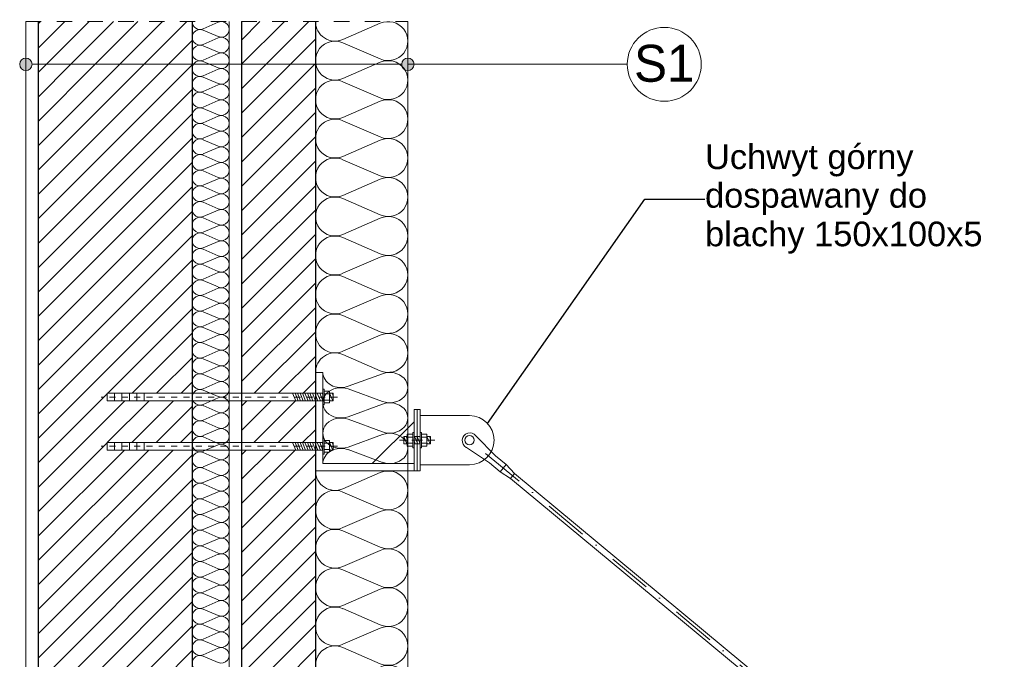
# Model space of a CAD drawing. Extents: x -72608 to -57388, y 19595 to 34464.
# Tile 4 of 12: x -70986 to -69388, y 30848 to 31886. Entities that reach past the tile are written whole.
import ezdxf

# ---------------------------------------------------------------- set-up
doc = ezdxf.new("R2010")
doc.units = 0
doc.header["$MEASUREMENT"] = 0
for name, pattern in [('Dashed', [50, 25, -25]), ('Dot & Dashed', [134.055552, 70.555553, -35.277777, 0, -28.222222]), ('Hidden Line', [20, 10, -10])]:
    doc.linetypes.add(name, pattern=pattern)
for name, color, linetype, lineweight in [('0_Nr_Pióra__21', 7, 'Continuous', 13), ('arch balustrady_Nr_Pióra__21', 7, 'Continuous', 13), ('arch opisy_Nr_Pióra__1', 7, 'Continuous', 25), ('arch opisy_Nr_Pióra__21', 7, 'Continuous', 13), ('ARCH STAL_Nr_Pióra__21', 7, 'Continuous', 13), ('ARCH STAL_Nr_Pióra__6', 5, 'Continuous', 13), ('Arch styropian_Nr_Pióra__21', 7, 'Continuous', 13), ('Arch wyposażenie_Nr_Pióra__6', 5, 'Continuous', 13), ('INWENT.ŚCIANY_Nr_Pióra__1', 7, 'Continuous', 25)]:
    doc.layers.add(name, color=color, linetype=linetype, lineweight=lineweight)
for name, color, linetype, lineweight, true_color in [('arch balustrady_Nr_Pióra__2', 7, 'Continuous', 13, 0x7f7f7f), ('arch izolacje_Nr_Pióra__9', 7, 'Continuous', 13, 0x3dad99), ('Arch styropian_Nr_Pióra__2', 7, 'Continuous', 13, 0x7f7f7f), ('INWENT.ŚCIANY_Nr_Pióra__2', 7, 'Continuous', 13, 0x7f7f7f)]:
    doc.layers.add(name, color=color, linetype=linetype, lineweight=lineweight, true_color=true_color)
doc.layers.add('arch opisy', color=7, linetype='Continuous')
doc.layers.add('Arch styropian', color=7, linetype='Continuous')
doc.styles.add('GENERATED_STYLE_1', font='arial.ttf')
doc.styles.add('GENERATED_STYLE_3', font='txt')
doc.styles.add('GENERATED_STYLE_4', font='arial.ttf')
doc.dimstyles.new('GENERATED_STYLE__4', dxfattribs={"dimtxt": 40, "dimasz": 45.6, "dimexe": 0.18, "dimexo": 40, "dimgap": 0.09, "dimtad": 1, "dimtih": 1, "dimtoh": 1, "dimdec": 0, "dimzin": 0, "dimdsep": 46, "dimtxsty": 'GENERATED_STYLE_1', "dimblk": 'ARROWHEAD_5', "dimblk1": 'ARROWHEAD_5', "dimblk2": 'ARROWHEAD_5', "dimcen": 0.09, "dimclrd": 7, "dimclre": 7, "dimclrt": 7, "dimadec": 0, "dimazin": 0, "dimtfac": 1, "dimtdec": 4, "dimtmove": 0, "dimatfit": 3, "dimfxl": 0, "dimtolj": 1, "dimtzin": 0, "dimarcsym": 0})
doc.dimstyles.new('GENERATED_STYLE__6', dxfattribs={"dimtxt": 0.18, "dimasz": 54.72, "dimexe": 0.18, "dimexo": 0.0625, "dimgap": 0.09, "dimtad": 0, "dimtih": 1, "dimtoh": 1, "dimdec": 4, "dimzin": 0, "dimdsep": 46, "dimcen": 0.09, "dimadec": 0, "dimazin": 0, "dimtfac": 1, "dimtdec": 4, "dimtmove": 0, "dimatfit": 3, "dimldrblk": 'ARROWHEAD_5', "dimfxl": 0, "dimtolj": 1, "dimtzin": 0, "dimarcsym": 0})
pattern_1 = [(45, (0, 0), (-19.79899, 19.79899), [])]

# ---------------------------------------------------------------- blocks, each defined once
blk = doc.blocks.new('InsulFib 11_1', base_point=(-70506.3, 31313.9))
at = {"layer": 'Arch styropian_Nr_Pióra__21', "linetype": 'Continuous'}
for p, q in [((-70461.6, 31854.2), (-70401, 31880.5)), ((-70401, 31822.6), (-70461.6, 31848.9)), ((-70461.6, 31791), (-70401, 31817.3)), ((-70401, 31759.3), (-70461.6, 31785.6)), ((-70461.6, 31727.7), (-70401, 31754)), ((-70401, 31696.1), (-70461.6, 31722.4)), ((-70461.6, 31664.4), (-70401, 31690.8)), ((-70401, 31632.8), (-70461.6, 31659.1)), ((-70461.6, 31601.2), (-70401, 31627.5)), ((-70401, 31569.6), (-70461.6, 31595.9)), ((-70461.6, 31537.9), (-70401, 31564.2)), ((-70401, 31506.3), (-70461.6, 31532.6)), ((-70461.6, 31474.7), (-70401, 31501)), ((-70401, 31443), (-70461.6, 31469.4)), ((-70461.6, 31411.4), (-70401, 31437.7)), ((-70401, 31379.8), (-70461.6, 31406.1)), ((-70461.6, 31348.2), (-70401, 31374.5)), ((-70401, 31316.5), (-70461.6, 31342.8))]:
    blk.add_line(p, q, dxfattribs=at)
for centre, start_param, end_param in [((-70474.4, 31883.2), 0, 1.983589), ((-70388.2, 31851.6), 1.158003, 5.125183), ((-70474.4, 31819.9), 4.299595, 8.266774), ((-70388.2, 31788.3), 1.158003, 5.125183), ((-70474.4, 31756.7), 4.299595, 8.266774), ((-70388.2, 31725), 1.158003, 5.125183), ((-70474.4, 31693.4), 4.299595, 8.266774), ((-70388.2, 31661.8), 1.158003, 5.125183), ((-70474.4, 31630.2), 4.299595, 8.266774), ((-70388.2, 31598.5), 1.158003, 5.125183), ((-70474.4, 31566.9), 4.299595, 8.266774), ((-70388.2, 31535.3), 1.158003, 5.125183), ((-70474.4, 31503.6), 4.299595, 8.266774), ((-70388.2, 31472), 1.158003, 5.125183), ((-70474.4, 31440.4), 4.299595, 8.266774), ((-70388.2, 31408.8), 1.158003, 5.125183), ((-70474.4, 31377.1), 4.299595, 8.266774), ((-70388.2, 31345.5), 1.158003, 5.125183), ((-70474.4, 31313.9), 4.299596, 6.283185)]:
    blk.add_ellipse(centre, major_axis=(-31.9, 0), ratio=0.991451, start_param=start_param, end_param=end_param, dxfattribs=at)
blk = doc.blocks.new('InsulFib 11_2', base_point=(-70494.3, 31165.9))
at = {"layer": 'Arch styropian_Nr_Pióra__21', "linetype": 'Continuous'}
for p, q in [((-70453.2, 31291.3), (-70397.5, 31311.8)), ((-70397.5, 31266.6), (-70453.2, 31287.1)), ((-70453.2, 31241.9), (-70397.5, 31262.5)), ((-70397.5, 31217.3), (-70453.2, 31237.8)), ((-70453.2, 31192.6), (-70397.5, 31213.1)), ((-70397.5, 31167.9), (-70453.2, 31188.5))]:
    blk.add_line(p, q, dxfattribs=at)
for centre, start_param, end_param in [((-70465, 31313.9), 0, 1.983589), ((-70385.7, 31289.2), 1.158003, 5.125183), ((-70465, 31264.5), 4.299595, 8.266774), ((-70385.7, 31239.9), 1.158003, 5.125183), ((-70465, 31215.2), 4.299595, 8.266774), ((-70385.7, 31190.5), 1.158003, 5.125183), ((-70465, 31165.9), 4.299596, 6.283185)]:
    blk.add_ellipse(centre, major_axis=(-29.3, 0), ratio=0.840444, start_param=start_param, end_param=end_param, dxfattribs=at)
blk = doc.blocks.new('InsulFib 11_5', base_point=(-70506.3, 30333.6))
at = {"layer": 'Arch styropian_Nr_Pióra__21', "linetype": 'Continuous'}
for p, q in [((-70461.6, 31125), (-70401, 31151.2)), ((-70401, 31093.4), (-70461.6, 31119.7)), ((-70461.6, 31061.9), (-70401, 31088.1)), ((-70401, 31030.3), (-70461.6, 31056.6)), ((-70461.6, 30998.8), (-70401, 31025)), ((-70401, 30967.2), (-70461.6, 30993.5)), ((-70461.6, 30935.7), (-70401, 30961.9)), ((-70401, 30904.1), (-70461.6, 30930.4)), ((-70461.6, 30872.6), (-70401, 30898.8)), ((-70401, 30841), (-70461.6, 30867.3)), ((-70461.6, 30809.5), (-70401, 30835.7)), ((-70401, 30777.9), (-70461.6, 30804.2)), ((-70461.6, 30746.4), (-70401, 30772.6)), ((-70401, 30714.8), (-70461.6, 30741.1)), ((-70461.6, 30683.3), (-70401, 30709.5)), ((-70401, 30651.7), (-70461.6, 30678)), ((-70461.6, 30620.2), (-70401, 30646.4)), ((-70401, 30588.6), (-70461.6, 30614.9)), ((-70461.6, 30557.1), (-70401, 30583.3)), ((-70401, 30525.5), (-70461.6, 30551.8)), ((-70461.6, 30494), (-70401, 30520.2)), ((-70401, 30462.4), (-70461.6, 30488.7)), ((-70461.6, 30430.9), (-70401, 30457.1)), ((-70401, 30399.3), (-70461.6, 30425.6)), ((-70461.6, 30367.8), (-70401, 30394)), ((-70401, 30336.2), (-70461.6, 30362.5))]:
    blk.add_line(p, q, dxfattribs=at)
for centre, start_param, end_param in [((-70474.4, 31153.9), 0, 1.983589), ((-70388.2, 31122.3), 1.158003, 5.125183), ((-70474.4, 31090.8), 4.299595, 8.266774), ((-70388.2, 31059.2), 1.158003, 5.125183), ((-70474.4, 31027.7), 4.299595, 8.266774), ((-70388.2, 30996.1), 1.158003, 5.125183), ((-70474.4, 30964.6), 4.299595, 8.266774), ((-70388.2, 30933), 1.158003, 5.125183), ((-70474.4, 30901.5), 4.299595, 8.266774), ((-70388.2, 30869.9), 1.158003, 5.125183), ((-70474.4, 30838.4), 4.299595, 8.266774), ((-70388.2, 30806.8), 1.158003, 5.125183), ((-70474.4, 30775.3), 4.299595, 8.266774), ((-70388.2, 30743.7), 1.158003, 5.125183), ((-70474.4, 30712.2), 4.299595, 8.266774), ((-70388.2, 30680.6), 1.158003, 5.125183), ((-70474.4, 30649.1), 4.299595, 8.266774), ((-70388.2, 30617.5), 1.158003, 5.125183), ((-70474.4, 30586), 4.299595, 8.266774), ((-70388.2, 30554.4), 1.158003, 5.125183), ((-70474.4, 30522.9), 4.299595, 8.266774), ((-70388.2, 30491.3), 1.158003, 5.125183), ((-70474.4, 30459.8), 4.299595, 8.266774), ((-70388.2, 30428.2), 1.158003, 5.125183), ((-70474.4, 30396.7), 4.299595, 8.266774), ((-70388.2, 30365.1), 1.158003, 5.125183), ((-70474.4, 30333.6), 4.299596, 6.283185)]:
    blk.add_ellipse(centre, major_axis=(-31.9, 0), ratio=0.988962, start_param=start_param, end_param=end_param, dxfattribs=at)
blk = doc.blocks.new('InsulFib 11_6', base_point=(-70706.3, 29292.5))
at = {"layer": 'Arch styropian_Nr_Pióra__2', "linetype": 'Continuous'}
for p, q in [((-70688.5, 31871.6), (-70664.2, 31882.1)), ((-70664.2, 31858.9), (-70688.5, 31869.4)), ((-70688.5, 31846.2), (-70664.2, 31856.7)), ((-70664.2, 31833.5), (-70688.5, 31844)), ((-70688.5, 31820.8), (-70664.2, 31831.3)), ((-70664.2, 31808.1), (-70688.5, 31818.6)), ((-70688.5, 31795.4), (-70664.2, 31805.9)), ((-70664.2, 31782.7), (-70688.5, 31793.2)), ((-70688.5, 31770), (-70664.2, 31780.5)), ((-70664.2, 31757.3), (-70688.5, 31767.8)), ((-70688.5, 31744.6), (-70664.2, 31755.1)), ((-70664.2, 31731.9), (-70688.5, 31742.4)), ((-70688.5, 31719.2), (-70664.2, 31729.7)), ((-70664.2, 31706.5), (-70688.5, 31717)), ((-70688.5, 31693.8), (-70664.2, 31704.3)), ((-70664.2, 31681.1), (-70688.5, 31691.6)), ((-70688.5, 31668.4), (-70664.2, 31678.9)), ((-70664.2, 31655.7), (-70688.5, 31666.2)), ((-70688.5, 31643), (-70664.2, 31653.5)), ((-70664.2, 31630.3), (-70688.5, 31640.8)), ((-70688.5, 31617.6), (-70664.2, 31628.1)), ((-70664.2, 31604.9), (-70688.5, 31615.4)), ((-70688.5, 31592.2), (-70664.2, 31602.7)), ((-70664.2, 31579.5), (-70688.5, 31590)), ((-70688.5, 31566.8), (-70664.2, 31577.3)), ((-70664.2, 31554.1), (-70688.5, 31564.6)), ((-70688.5, 31541.4), (-70664.2, 31551.9)), ((-70664.2, 31528.7), (-70688.5, 31539.2)), ((-70688.5, 31516), (-70664.2, 31526.5)), ((-70664.2, 31503.3), (-70688.5, 31513.8)), ((-70688.5, 31490.6), (-70664.2, 31501.1)), ((-70664.2, 31477.9), (-70688.5, 31488.4)), ((-70688.5, 31465.2), (-70664.2, 31475.8)), ((-70664.2, 31452.5), (-70688.5, 31463.1)), ((-70688.5, 31439.8), (-70664.2, 31450.4)), ((-70664.2, 31427.1), (-70688.5, 31437.7)), ((-70688.5, 31414.4), (-70664.2, 31425)), ((-70664.2, 31401.7), (-70688.5, 31412.3)), ((-70688.5, 31389), (-70664.2, 31399.6)), ((-70664.2, 31376.3), (-70688.5, 31386.9)), ((-70688.5, 31363.6), (-70664.2, 31374.2)), ((-70664.2, 31350.9), (-70688.5, 31361.5)), ((-70688.5, 31338.2), (-70664.2, 31348.8)), ((-70664.2, 31325.5), (-70688.5, 31336.1)), ((-70688.5, 31312.8), (-70664.2, 31323.4)), ((-70664.2, 31300.1), (-70688.5, 31310.7)), ((-70688.5, 31287.4), (-70664.2, 31298)), ((-70664.2, 31274.7), (-70688.5, 31285.3)), ((-70688.5, 31262), (-70664.2, 31272.6)), ((-70664.2, 31249.3), (-70688.5, 31259.9)), ((-70688.5, 31236.6), (-70664.2, 31247.2)), ((-70664.2, 31223.9), (-70688.5, 31234.5)), ((-70688.5, 31211.2), (-70664.2, 31221.8)), ((-70664.2, 31198.5), (-70688.5, 31209.1)), ((-70688.5, 31185.8), (-70664.2, 31196.4)), ((-70664.2, 31173.1), (-70688.5, 31183.7)), ((-70688.5, 31160.4), (-70664.2, 31171)), ((-70664.2, 31147.7), (-70688.5, 31158.3)), ((-70688.5, 31135), (-70664.2, 31145.6)), ((-70664.2, 31122.3), (-70688.5, 31132.9)), ((-70688.5, 31109.6), (-70664.2, 31120.2)), ((-70664.2, 31096.9), (-70688.5, 31107.5)), ((-70688.5, 31084.2), (-70664.2, 31094.8)), ((-70664.2, 31071.5), (-70688.5, 31082.1)), ((-70688.5, 31058.8), (-70664.2, 31069.4)), ((-70664.2, 31046.1), (-70688.5, 31056.7)), ((-70688.5, 31033.4), (-70664.2, 31044)), ((-70664.2, 31020.7), (-70688.5, 31031.3)), ((-70688.5, 31008), (-70664.2, 31018.6)), ((-70664.2, 30995.3), (-70688.5, 31005.9)), ((-70688.5, 30982.6), (-70664.2, 30993.2)), ((-70664.2, 30969.9), (-70688.5, 30980.5)), ((-70688.5, 30957.2), (-70664.2, 30967.8)), ((-70664.2, 30944.5), (-70688.5, 30955.1)), ((-70688.5, 30931.8), (-70664.2, 30942.4)), ((-70664.2, 30919.1), (-70688.5, 30929.7)), ((-70688.5, 30906.4), (-70664.2, 30917)), ((-70664.2, 30893.7), (-70688.5, 30904.3)), ((-70688.5, 30881), (-70664.2, 30891.6)), ((-70664.2, 30868.3), (-70688.5, 30878.9)), ((-70688.5, 30855.6), (-70664.2, 30866.2)), ((-70664.2, 30842.9), (-70688.5, 30853.5))]:
    blk.add_line(p, q, dxfattribs=at)
for centre, start_param, end_param in [((-70693.6, 31883.2), 0, 1.983589), ((-70659.1, 31870.5), 1.158003, 5.125183), ((-70693.6, 31857.8), 4.299595, 8.266774), ((-70659.1, 31845.1), 1.158003, 5.125183), ((-70693.6, 31832.4), 4.299595, 8.266774), ((-70693.6, 31807), 4.299595, 8.266774), ((-70659.1, 31819.7), 1.158003, 5.125183), ((-70659.1, 31794.3), 1.158003, 5.125183), ((-70693.6, 31781.6), 4.299595, 8.266774), ((-70693.6, 31756.2), 4.299595, 8.266774), ((-70659.1, 31768.9), 1.158003, 5.125183), ((-70659.1, 31743.5), 1.158003, 5.125183), ((-70693.6, 31730.8), 4.299595, 8.266774), ((-70659.1, 31718.1), 1.158003, 5.125183), ((-70693.6, 31705.4), 4.299595, 8.266774), ((-70659.1, 31692.7), 1.158003, 5.125183), ((-70693.6, 31680), 4.299595, 8.266774), ((-70659.1, 31667.3), 1.158003, 5.125183), ((-70693.6, 31654.6), 4.299595, 8.266774), ((-70693.6, 31629.2), 4.299595, 8.266774), ((-70659.1, 31641.9), 1.158003, 5.125183), ((-70659.1, 31616.5), 1.158003, 5.125183), ((-70693.6, 31603.8), 4.299595, 8.266774), ((-70659.1, 31591.1), 1.158003, 5.125183), ((-70693.6, 31578.4), 4.299595, 8.266774), ((-70659.1, 31565.7), 1.158003, 5.125183), ((-70693.6, 31553), 4.299595, 8.266774), ((-70659.1, 31540.3), 1.158003, 5.125183), ((-70693.6, 31527.6), 4.299595, 8.266774), ((-70693.6, 31502.2), 4.299595, 8.266774), ((-70659.1, 31514.9), 1.158003, 5.125183), ((-70659.1, 31489.5), 1.158003, 5.125183), ((-70693.6, 31476.8), 4.299595, 8.266774), ((-70659.1, 31464.1), 1.158003, 5.125183), ((-70693.6, 31451.4), 4.299595, 8.266774), ((-70659.1, 31438.7), 1.158003, 5.125183), ((-70693.6, 31426), 4.299595, 8.266774), ((-70659.1, 31413.3), 1.158003, 5.125183), ((-70693.6, 31400.6), 4.299595, 8.266774), ((-70693.6, 31375.2), 4.299595, 8.266774), ((-70659.1, 31387.9), 1.158003, 5.125183), ((-70659.1, 31362.5), 1.158003, 5.125183), ((-70693.6, 31349.8), 4.299595, 8.266774), ((-70659.1, 31337.1), 1.158003, 5.125183), ((-70693.6, 31324.4), 4.299595, 8.266774), ((-70659.1, 31311.7), 1.158003, 5.125183), ((-70693.6, 31299), 4.299595, 8.266774), ((-70659.1, 31286.3), 1.158003, 5.125183), ((-70693.6, 31273.6), 4.299595, 8.266774), ((-70659.1, 31260.9), 1.158003, 5.125183), ((-70693.6, 31248.2), 4.299595, 8.266774), ((-70659.1, 31235.5), 1.158003, 5.125183), ((-70693.6, 31222.8), 4.299595, 8.266774), ((-70693.6, 31197.4), 4.299595, 8.266774), ((-70659.1, 31210.1), 1.158003, 5.125183), ((-70659.1, 31184.7), 1.158003, 5.125183), ((-70693.6, 31172), 4.299595, 8.266774), ((-70659.1, 31159.3), 1.158003, 5.125183), ((-70693.6, 31146.6), 4.299595, 8.266774), ((-70659.1, 31133.9), 1.158003, 5.125183), ((-70693.6, 31121.2), 4.299595, 8.266774), ((-70659.1, 31108.5), 1.158003, 5.125183), ((-70693.6, 31095.8), 4.299595, 8.266774), ((-70693.6, 31070.4), 4.299595, 8.266774), ((-70659.1, 31083.1), 1.158003, 5.125183), ((-70659.1, 31057.7), 1.158003, 5.125183), ((-70693.6, 31045), 4.299595, 8.266774), ((-70659.1, 31032.3), 1.158003, 5.125183), ((-70693.6, 31019.6), 4.299595, 8.266774), ((-70659.1, 31006.9), 1.158003, 5.125183), ((-70693.6, 30994.2), 4.299595, 8.266774), ((-70659.1, 30981.5), 1.158003, 5.125183), ((-70693.6, 30968.8), 4.299595, 8.266774), ((-70693.6, 30943.4), 4.299595, 8.266774), ((-70659.1, 30956.1), 1.158003, 5.125183), ((-70659.1, 30930.8), 1.158003, 5.125183), ((-70693.6, 30918.1), 4.299595, 8.266774), ((-70659.1, 30905.4), 1.158003, 5.125183), ((-70693.6, 30892.7), 4.299595, 8.266774), ((-70659.1, 30880), 1.158003, 5.125183), ((-70693.6, 30867.3), 4.299595, 8.266774), ((-70659.1, 30854.6), 1.158003, 5.125183), ((-70693.6, 30841.9), 4.299595, 8.266774)]:
    blk.add_ellipse(centre, major_axis=(-12.8, 0), ratio=0.995184, start_param=start_param, end_param=end_param, dxfattribs=at)
blk = doc.blocks.new('Linia_3', base_point=(-70976.3, 31813.9))
at = {"layer": 'arch opisy_Nr_Pióra__21', "linetype": 'Continuous'}
for points in [[(-70966.3, 31813.9), (-70967.1, 31817.8), (-70969.3, 31821), (-70972.5, 31823.2), (-70976.3, 31823.9), (-70980.2, 31823.2), (-70983.4, 31821), (-70985.6, 31817.8), (-70986.3, 31813.9), (-70985.6, 31810.1), (-70983.4, 31806.9), (-70980.2, 31804.7), (-70976.3, 31803.9), (-70972.5, 31804.7), (-70969.3, 31806.9), (-70967.1, 31810.1)], [(-70346.3, 31813.9), (-70347.1, 31817.8), (-70349.3, 31821), (-70352.5, 31823.2), (-70356.3, 31823.9), (-70360.2, 31823.2), (-70363.4, 31821), (-70365.6, 31817.8), (-70366.3, 31813.9), (-70365.6, 31810.1), (-70363.4, 31806.9), (-70360.2, 31804.7), (-70356.3, 31803.9), (-70352.5, 31804.7), (-70349.3, 31806.9), (-70347.1, 31810.1)]]:
    blk.add_hatch(color=256, dxfattribs=at).paths.add_polyline_path(points, flags=0)
blk.add_line((-70966.3, 31813.9), (-70366.3, 31813.9), dxfattribs=at)
for centre in [(-70976.3, 31813.9), (-70356.3, 31813.9)]:
    blk.add_circle(centre, 10, dxfattribs=at)
blk = doc.blocks.new('Linia_4', base_point=(-70356.3, 31813.9))
at = {"layer": 'arch opisy_Nr_Pióra__21', "linetype": 'Continuous'}
blk.add_line((-70356.3, 31813.9), (-70000.1, 31813.9), dxfattribs=at)
blk.add_circle((-69940.1, 31813.9), 60, dxfattribs=at)
blk = doc.blocks.new('*D38')
at = {"layer": '0_Nr_Pióra__21', "linetype": 'Continuous'}
for points in [[(-69313.9, 30421.4), (-69332, 30377), (-69351.8, 30392)], [(-69437.6, 30103.8), (-69445.7, 30151.1), (-69420.9, 30148.8)]]:
    blk.add_hatch(color=256, dxfattribs=at).paths.add_polyline_path(points, flags=0)
for p, q in [((-69313.9, 30421.4), (-69351.8, 30392)), ((-69313.9, 30421.4), (-69332, 30377)), ((-69332, 30377), (-69351.8, 30392)), ((-69437.6, 30103.8), (-69445.7, 30151.1)), ((-69445.7, 30151.1), (-69420.9, 30148.8)), ((-69437.6, 30103.8), (-69420.9, 30148.8))]:
    blk.add_line(p, q, dxfattribs=at)
blk.add_arc((-68898.8, 30076.8), 539.5, 145.2243, 172.2135, dxfattribs=at)
at = {"layer": '0_Nr_Pióra__21', "insert": (-69521.4, 30267.1), "char_height": 40, "attachment_point": 7, "style": 'GENERATED_STYLE_1'}
blk.add_mtext('{40°}', dxfattribs=at)
blk = doc.blocks.new('ARROWHEAD_5')
at = {"color": 0, "linetype": 'Continuous', "lineweight": 0}
blk.add_line((0, 0), (-1, 0), dxfattribs=at)
blk.add_solid([(-1, 0.2679), (0, 0), (-1, -0.2679), (-1, 0.2679)], dxfattribs=at)

msp = doc.modelspace()

# ---------------------------------------------------------------- hatches: boundary and pattern name
at = {"layer": 'arch balustrady_Nr_Pióra__2', "linetype": 'Continuous'}
h = msp.add_hatch(dxfattribs=at)
h.set_pattern_fill('Fire_Proofing', color=256, style=0, pattern_type=2)
h.set_pattern_definition(pattern_1)
h.paths.add_polyline_path([(-70706.3, 31813.9), (-70706.3, 31883.2), (-70956.3, 31883.2), (-70956.3, 31813.9)], flags=0)
h = msp.add_hatch(dxfattribs=at)
h.set_pattern_fill('Fire_Proofing', color=256, style=0, pattern_type=2)
h.set_pattern_definition(pattern_1)
h.paths.add_polyline_path([(-70626.3, 31813.9), (-70506.3, 31813.9), (-70506.3, 31883.2), (-70626.3, 31883.2)], flags=0)
h = msp.add_hatch(dxfattribs=at)
h.set_pattern_fill('Fire_Proofing', color=256, style=0, pattern_type=2)
h.set_pattern_definition(pattern_1)
h.paths.add_polyline_path([(-70956.3, 31813.9), (-70956.3, 29292.5), (-70706.3, 29292.5), (-70706.3, 30127.9), (-70844.3, 30127.9), (-70844.3, 30133.9), (-70844.3, 30139.9), (-70706.3, 30139.9), (-70706.3, 30207.9), (-70844.3, 30207.9), (-70844.3, 30213.9), (-70844.3, 30219.9), (-70706.3, 30219.9), (-70706.3, 31187.9), (-70844.3, 31187.9), (-70844.3, 31193.9), (-70844.3, 31199.9), (-70706.3, 31199.9), (-70706.3, 31267.9), (-70844.3, 31267.9), (-70844.3, 31273.9), (-70844.3, 31279.9), (-70706.3, 31279.9), (-70706.3, 31813.9)], flags=0)
h = msp.add_hatch(dxfattribs=at)
h.set_pattern_fill('Fire_Proofing', color=256, style=0, pattern_type=2)
h.set_pattern_definition(pattern_1)
h.paths.add_polyline_path([(-70506.3, 31279.9), (-70506.3, 31813.9), (-70626.3, 31813.9), (-70626.3, 31279.9)], flags=0)
h = msp.add_hatch(dxfattribs=at)
h.set_pattern_fill('Fire_Proofing', color=256, style=0, pattern_type=2)
h.set_pattern_definition(pattern_1)
h.paths.add_polyline_path([(-70626.3, 31267.9), (-70626.3, 31199.9), (-70506.3, 31199.9), (-70506.3, 31267.9)], flags=0)
h = msp.add_hatch(dxfattribs=at)
h.set_pattern_fill('Fire_Proofing', color=256, style=0, pattern_type=2)
h.set_pattern_definition(pattern_1)
h.paths.add_polyline_path([(-70626.3, 30219.9), (-70506.3, 30219.9), (-70506.3, 31187.9), (-70626.3, 31187.9)], flags=0)

# ---------------------------------------------------------------- linework, layer by layer
at = {"layer": 'arch balustrady_Nr_Pióra__21', "linetype": 'Continuous'}
for p, q in [((-70844.3, 31279.9), (-70844.3, 31267.9)), ((-70494.3, 31279.9), (-70844.3, 31279.9)), ((-70832.3, 31279.9), (-70832.3, 31267.9)), ((-70820.3, 31279.9), (-70820.3, 31267.9)), ((-70808.3, 31279.9), (-70808.3, 31267.9)), ((-70796.3, 31279.9), (-70796.3, 31267.9)), ((-70784.3, 31279.9), (-70784.3, 31267.9)), ((-70538.3, 31267.9), (-70543.3, 31279.9)), ((-70534.3, 31267.9), (-70539.3, 31279.9)), ((-70530.3, 31267.9), (-70535.3, 31279.9)), ((-70526.3, 31267.9), (-70531.3, 31279.9)), ((-70522.3, 31267.9), (-70527.3, 31279.9)), ((-70518.3, 31267.9), (-70523.3, 31279.9)), ((-70514.3, 31267.9), (-70519.3, 31279.9)), ((-70510.3, 31267.9), (-70515.3, 31279.9)), ((-70506.3, 31267.9), (-70511.3, 31279.9)), ((-70502.3, 31267.9), (-70507.3, 31279.9)), ((-70498.3, 31267.9), (-70503.3, 31279.9)), ((-70494.3, 31267.9), (-70499.3, 31279.9)), ((-70494.3, 31277.5), (-70495.3, 31279.9)), ((-70492.4, 31286.4), (-70494.3, 31286.4)), ((-70494.3, 31286.4), (-70494.3, 31261.4)), ((-70492.4, 31261.4), (-70492.4, 31286.4)), ((-70492.4, 31283.4), (-70483.3, 31283.4)), ((-70492.4, 31278.9), (-70483.3, 31278.9)), ((-70483.3, 31264.4), (-70483.3, 31283.4)), ((-70477.6, 31279.9), (-70483.3, 31279.9)), ((-70478.3, 31267.9), (-70483.3, 31279.9)), ((-70477.6, 31275.7), (-70479.3, 31279.9)), ((-70477.6, 31279.9), (-70477.6, 31267.9)), ((-70494.3, 31267.9), (-70844.3, 31267.9)), ((-70492.4, 31261.4), (-70494.3, 31261.4)), ((-70492.4, 31268.9), (-70483.3, 31268.9)), ((-70492.4, 31264.4), (-70483.3, 31264.4)), ((-70477.6, 31273.9), (-70483.3, 31273.9)), ((-70482.3, 31267.9), (-70483.3, 31270.3)), ((-70477.6, 31267.9), (-70483.3, 31267.9)), ((-70348.3, 31213.4), (-70357.3, 31213.4)), ((-70357.3, 31194.4), (-70357.3, 31213.4)), ((-70348.3, 31191.4), (-70348.3, 31216.4)), ((-70348.3, 31216.4), (-70346.3, 31216.4)), ((-70346.3, 31216.4), (-70346.3, 31191.4)), ((-70334.4, 31216.4), (-70336.3, 31216.4)), ((-70336.3, 31216.4), (-70336.3, 31191.4)), ((-70334.4, 31191.4), (-70334.4, 31216.4)), ((-70334.4, 31213.4), (-70325.3, 31213.4)), ((-70325.3, 31194.4), (-70325.3, 31213.4)), ((-70844.3, 31199.9), (-70844.3, 31187.9)), ((-70494.3, 31199.9), (-70844.3, 31199.9)), ((-70832.3, 31199.9), (-70832.3, 31187.9)), ((-70820.3, 31199.9), (-70820.3, 31187.9)), ((-70808.3, 31199.9), (-70808.3, 31187.9)), ((-70796.3, 31199.9), (-70796.3, 31187.9)), ((-70784.3, 31199.9), (-70784.3, 31187.9)), ((-70538.3, 31187.9), (-70543.3, 31199.9)), ((-70534.3, 31187.9), (-70539.3, 31199.9)), ((-70530.3, 31187.9), (-70535.3, 31199.9)), ((-70526.3, 31187.9), (-70531.3, 31199.9)), ((-70522.3, 31187.9), (-70527.3, 31199.9)), ((-70518.3, 31187.9), (-70523.3, 31199.9)), ((-70514.3, 31187.9), (-70519.3, 31199.9)), ((-70510.3, 31187.9), (-70515.3, 31199.9)), ((-70506.3, 31187.9), (-70511.3, 31199.9)), ((-70502.3, 31187.9), (-70507.3, 31199.9)), ((-70498.3, 31187.9), (-70503.3, 31199.9)), ((-70494.3, 31187.9), (-70499.3, 31199.9)), ((-70494.3, 31197.5), (-70495.3, 31199.9)), ((-70492.4, 31206.4), (-70494.3, 31206.4)), ((-70494.3, 31206.4), (-70494.3, 31181.4)), ((-70492.4, 31181.4), (-70492.4, 31206.4)), ((-70492.4, 31203.4), (-70483.3, 31203.4)), ((-70492.4, 31198.9), (-70483.3, 31198.9)), ((-70483.3, 31184.4), (-70483.3, 31203.4)), ((-70477.6, 31199.9), (-70483.3, 31199.9)), ((-70478.3, 31187.9), (-70483.3, 31199.9)), ((-70477.6, 31195.7), (-70479.3, 31199.9)), ((-70477.6, 31199.9), (-70477.6, 31187.9)), ((-70363.1, 31209.9), (-70357.3, 31209.9)), ((-70363.1, 31209.9), (-70363.1, 31197.9)), ((-70358.1, 31197.9), (-70363.1, 31209.9)), ((-70363.1, 31203.9), (-70357.3, 31203.9)), ((-70362.1, 31197.9), (-70363.1, 31200.3)), ((-70363.1, 31197.9), (-70357.3, 31197.9)), ((-70357.3, 31205.7), (-70359.1, 31209.9)), ((-70348.3, 31208.9), (-70357.3, 31208.9)), ((-70348.3, 31198.9), (-70357.3, 31198.9)), ((-70336.3, 31209.9), (-70346.3, 31209.9)), ((-70346.3, 31209.9), (-70336.3, 31209.9)), ((-70344.3, 31197.9), (-70346.3, 31202.7)), ((-70336.3, 31197.9), (-70346.3, 31197.9)), ((-70346.3, 31197.9), (-70336.3, 31197.9)), ((-70340.3, 31197.9), (-70345.3, 31209.9)), ((-70336.3, 31197.9), (-70341.3, 31209.9)), ((-70336.3, 31207.5), (-70337.3, 31209.9)), ((-70334.4, 31208.9), (-70325.3, 31208.9)), ((-70334.4, 31198.9), (-70325.3, 31198.9)), ((-70319.6, 31209.9), (-70325.3, 31209.9)), ((-70320.3, 31197.9), (-70325.3, 31209.9)), ((-70319.6, 31203.9), (-70325.3, 31203.9)), ((-70324.3, 31197.9), (-70325.3, 31200.3)), ((-70319.6, 31197.9), (-70325.3, 31197.9)), ((-70319.6, 31205.7), (-70321.3, 31209.9)), ((-70319.6, 31209.9), (-70319.6, 31197.9)), ((-70494.3, 31187.9), (-70844.3, 31187.9)), ((-70492.4, 31181.4), (-70494.3, 31181.4)), ((-70492.4, 31188.9), (-70483.3, 31188.9)), ((-70492.4, 31184.4), (-70483.3, 31184.4)), ((-70477.6, 31193.9), (-70483.3, 31193.9)), ((-70482.3, 31187.9), (-70483.3, 31190.3)), ((-70477.6, 31187.9), (-70483.3, 31187.9)), ((-70348.3, 31194.4), (-70357.3, 31194.4)), ((-70348.3, 31191.4), (-70346.3, 31191.4)), ((-70334.4, 31191.4), (-70336.3, 31191.4)), ((-70334.4, 31194.4), (-70325.3, 31194.4))]:
    msp.add_line(p, q, dxfattribs=at)
at = {"layer": 'arch balustrady_Nr_Pióra__21', "linetype": 'Hidden Line'}
for p, q in [((-70470.6, 31273.9), (-70854.3, 31273.9)), ((-70370.1, 31203.9), (-70336.3, 31203.9)), ((-70312.6, 31203.9), (-70346.3, 31203.9)), ((-70470.6, 31193.9), (-70854.3, 31193.9))]:
    msp.add_line(p, q, dxfattribs=at)
at = {"layer": 'arch izolacje_Nr_Pióra__9', "linetype": 'Continuous'}
msp.add_line((-70356.3, 31883.2), (-70356.3, 30330.9), dxfattribs=at)
at = {"layer": 'ARCH STAL_Nr_Pióra__21', "linetype": 'Dashed'}
msp.add_line((-70976.3, 31883.2), (-70356.3, 31883.2), dxfattribs=at)
at = {"layer": 'ARCH STAL_Nr_Pióra__6', "linetype": 'Continuous'}
for p, q in [((-70506.3, 31313.9), (-70506.3, 31153.9)), ((-70494.3, 31313.9), (-70506.3, 31313.9)), ((-70494.3, 31165.9), (-70494.3, 31313.9)), ((-70346.3, 31153.9), (-70346.3, 31253.9)), ((-70346.3, 31253.9), (-70341.3, 31253.9)), ((-70341.3, 31153.9), (-70341.3, 31253.9)), ((-70341.3, 31253.9), (-70336.3, 31253.9)), ((-70341.3, 31253.9), (-70341.3, 31153.9)), ((-70336.3, 31253.9), (-70336.3, 31153.9)), ((-70414.3, 31165.9), (-70346.3, 31233.9)), ((-70346.3, 31165.9), (-70494.3, 31165.9)), ((-70346.3, 31153.9), (-70346.3, 31165.9)), ((-70506.3, 31153.9), (-70346.3, 31153.9)), ((-70341.3, 31153.9), (-70346.3, 31153.9)), ((-70341.3, 31153.9), (-70336.3, 31153.9))]:
    msp.add_line(p, q, dxfattribs=at)
at = {"layer": 'Arch wyposażenie_Nr_Pióra__6', "linetype": 'Continuous'}
for p, q in [((-70256.3, 31243.9), (-70336.3, 31243.9)), ((-70214.2, 31178.7), (-70245.8, 31211)), ((-70223.8, 31167.1), (-70261.4, 31192.2)), ((-70256.3, 31163.9), (-70336.3, 31163.9)), ((-70223.8, 31167.1), (-70206.5, 31152.7)), ((-70214.2, 31178.7), (-70196.9, 31164.3)), ((-70206.5, 31152.7), (-70196.9, 31164.3)), ((-70196.9, 31164.3), (-70183.1, 31149.6)), ((-70206.5, 31152.7), (-70189.5, 31141.9)), ((-70183.1, 31149.6), (-70189.5, 31141.9)), ((-69003.3, 30170.1), (-70183.1, 31149.6)), ((-69009.7, 30162.4), (-70189.5, 31141.9))]:
    msp.add_line(p, q, dxfattribs=at)
at = {"layer": 'Arch wyposażenie_Nr_Pióra__6', "linetype": 'Dot & Dashed'}
msp.add_line((-68937.3, 30108.8), (-70256.3, 31203.9), dxfattribs=at)
at = {"layer": 'Arch wyposażenie_Nr_Pióra__6', "linetype": 'Continuous'}
msp.add_circle((-70256.3, 31203.9), 7.5, dxfattribs=at)
for centre, radius, start, end in [((-70256.3, 31203.9), 40, 270, 90), ((-70255.6, 31203.2), 12.5, 38.385, 242.2154)]:
    msp.add_arc(centre, radius, start, end, dxfattribs=at)
at = {"layer": 'INWENT.ŚCIANY_Nr_Pióra__1', "linetype": 'Continuous'}
for p, q in [((-70956.3, 31883.2), (-70956.3, 29292.5)), ((-70706.3, 31883.2), (-70706.3, 29292.5)), ((-70626.3, 31883.2), (-70626.3, 29292.5)), ((-70506.3, 31883.2), (-70506.3, 29292.5))]:
    msp.add_line(p, q, dxfattribs=at)
at = {"layer": 'INWENT.ŚCIANY_Nr_Pióra__2', "linetype": 'Continuous'}
for p, q in [((-70976.3, 31883.2), (-70976.3, 29292.5)), ((-70646.3, 31883.2), (-70646.3, 29292.5))]:
    msp.add_line(p, q, dxfattribs=at)

# ---------------------------------------------------------------- block references
at = {"layer": 'arch opisy', "linetype": 'Continuous'}
for name, p in [('Linia_4', (-70356.3, 31813.9)), ('Linia_3', (-70976.3, 31813.9))]:
    msp.add_blockref(name, p, dxfattribs=at)
at = {"layer": 'Arch styropian', "color": 104, "linetype": 'Continuous', "lineweight": 13, "true_color": 0x029e21}
for name, p in [('InsulFib 11_6', (-70706.3, 29292.5)), ('InsulFib 11_1', (-70506.3, 31313.9)), ('InsulFib 11_2', (-70494.3, 31165.9)), ('InsulFib 11_5', (-70506.3, 30333.6))]:
    msp.add_blockref(name, p, dxfattribs=at)

# ---------------------------------------------------------------- texts
at = {"layer": 'arch opisy_Nr_Pióra__1', "linetype": 'Continuous', "insert": (-69940.1, 31845.6), "char_height": 60, "attachment_point": 2, "style": 'GENERATED_STYLE_3'}
msp.add_mtext('{S1}', dxfattribs=at)
at = {"layer": 'arch opisy_Nr_Pióra__21', "linetype": 'Continuous', "insert": (-69874, 31595.2), "char_height": 40, "width": 485.892, "attachment_point": 4, "line_spacing_factor": 0.938914, "style": 'GENERATED_STYLE_4'}
msp.add_mtext('{Uchwyt górny\\Pdospawany do \\Pblachy 150x100x5}', dxfattribs=at)

# ---------------------------------------------------------------- dimensions: what is measured, and where the dimension line sits
at = {"linetype": 'Continuous'}
dim = msp.add_angular_dim_3p(base=(-69401.5, 30272.6), center=(-68898.8, 30076.8), p1=(-70256.3, 31203.9), p2=(-70184, 30141.1), text='40°', dimstyle='GENERATED_STYLE__4', dxfattribs=at)
dim.commit()
dim.dimension.update_dxf_attribs({"geometry": '*D38', "text_midpoint": (-69480.1, 30287.1), "dimtype": 165})

# ---------------------------------------------------------------- leaders
at = {"layer": 'arch opisy_Nr_Pióra__21', "linetype": 'Continuous', "annotation_type": 0, "has_hookline": 1, "hookline_direction": 0, "text_width": 444.1}
msp.add_leader([(-70227, 31231), (-69971.5, 31595.2), (-69874.1, 31595.2)], dimstyle='GENERATED_STYLE__6', dxfattribs=at)

doc.saveas('drawing.dxf')
